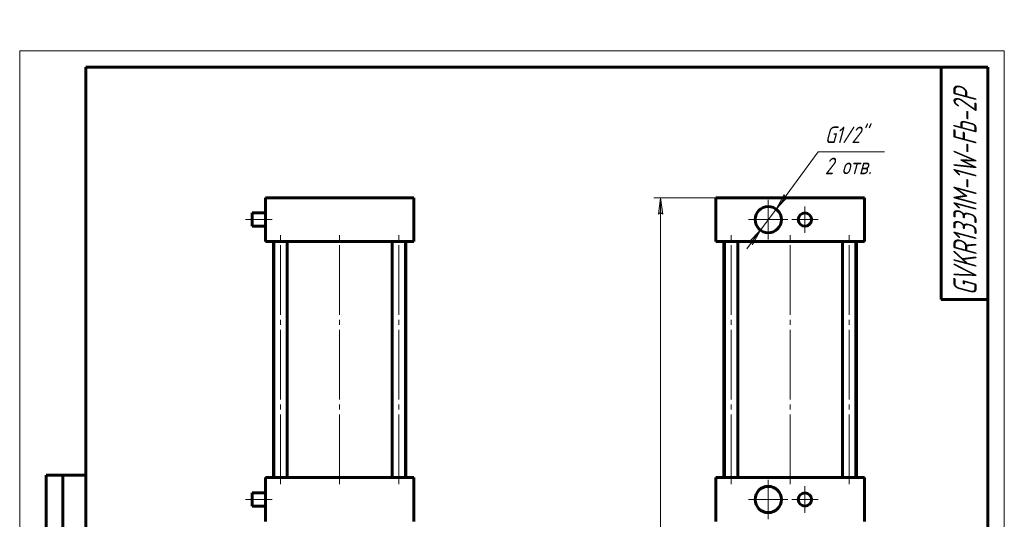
# Model space of a CAD drawing. Header units: millimetres. Extents: x 0 to 297, y 0 to 429.
# Tile 4 of 4: x 0 to 297, y 279 to 429. Entities that reach past the tile are written whole.
import ezdxf

# ---------------------------------------------------------------- set-up
doc = ezdxf.new("R2010")
doc.units = ezdxf.units.MM
for name, pattern in [('K5LT_AXLED', [25.541832, 21.041832, -1.5, 1.5, -1.5]), ('K5LT_BASIC', [0]), ('K5LT_THIN', [0])]:
    doc.linetypes.add(name, pattern=pattern)
doc.layers.add('Системный слой', color=7, linetype='Continuous')
doc.layers.add('Системный слой (1)', color=251, linetype='Continuous', true_color=0x6c6c6c)
doc.styles.add('KDIMTEXTSTYLE', font='txt', dxfattribs={"width": 0.96, "oblique": 15, "height": 5})
doc.styles.add('KTEXTSTYLE', font='txt', dxfattribs={"width": 0.96, "height": 5})
doc.dimstyles.new('KDIMSTYLE (0.40)', dxfattribs={"dimtxt": 5, "dimasz": 1, "dimexe": 2, "dimexo": 0, "dimgap": 1, "dimtad": 1, "dimlfac": 2.5, "dimtxsty": 'KDIMTEXTSTYLE', "dimsah": 1, "dimcen": 0, "dimdle": 1, "dimadec": 0, "dimazin": 0, "dimtfac": 0.667, "dimtmove": 0, "dimatfit": 3, "dimfxl": 1, "dimtvp": 1, "dimtolj": 1, "dimtzin": 0, "dimarcsym": 0})

# ---------------------------------------------------------------- blocks, each defined once
blk = doc.blocks.new('U0')
at = {"layer": 'Системный слой (1)', "color": 143, "linetype": 'K5LT_BASIC', "lineweight": 60, "true_color": 0x33acca}
for p, q in [((70.12, 369.05), (70.12, 371.05)), ((70.12, 367.05), (70.12, 369.05))]:
    blk.add_line(p, q, dxfattribs=at)
blk = doc.blocks.new('U1')
at = {"layer": 'Системный слой (1)', "color": 143, "linetype": 'K5LT_BASIC', "lineweight": 60, "true_color": 0x33acca}
for p, q in [((70.12, 284.65), (70.12, 286.65)), ((70.12, 282.65), (70.12, 284.65))]:
    blk.add_line(p, q, dxfattribs=at)
blk = doc.blocks.new('D6')
at = {"layer": 'Системный слой (1)'}
for points in [[(228.14, 372.24), (231.63, 375.88), (230.81, 375.86), (230.57, 376.66)], [(221.02, 361.44), (223.45, 365.86), (219.96, 362.22), (220.78, 362.23)]]:
    blk.add_hatch(color=7, dxfattribs=at).paths.add_polyline_path(points)
at = {"layer": 'Системный слой (1)', "color": 7, "linetype": 'K5LT_THIN', "lineweight": 18, "true_color": 0xffffff}
for p, q in [((228.14, 372.24), (240.86, 389.53)), ((228.14, 372.24), (232.29, 377.88)), ((230.57, 376.66), (228.14, 372.24)), ((228.14, 372.24), (231.63, 375.88)), ((230.81, 375.86), (230.57, 376.66)), ((231.63, 375.88), (230.81, 375.86)), ((223.45, 365.86), (228.14, 372.24)), ((223.45, 365.86), (219.3, 360.22)), ((223.45, 365.86), (219.96, 362.22)), ((221.02, 361.44), (223.45, 365.86)), ((219.96, 362.22), (220.78, 362.23)), ((220.78, 362.23), (221.02, 361.44))]:
    blk.add_line(p, q, dxfattribs=at)
blk.add_wipeout([(242.86, 381.15), (242.86, 397.91), (258.22, 397.91), (258.22, 381.15)]).dxf.layer = 'Системный слой (1)'
blk.add_line((240.86, 389.53), (260.86, 389.53), dxfattribs=at)
at = {"layer": 'Системный слой (1)', "color": 7, "char_height": 5, "attachment_point": 1, "style": 'KTEXTSTYLE'}
for s, insert in [('\\fArial|b0|c204|p34;\\H5.0;\\W1.000;\\Q15;\\fGOST Type AU|b0|i0|c204|p34;\\Q15;\\W0.960;G1/2"', (242.86, 397.12)), ('\\fArial|b0|c204|p34;\\H5.0;\\W1.000;\\Q15;\\fGOST Type AU|b0|i0|c204|p34;\\Q15;\\W0.960;2 отв.', (242.86, 387.74))]:
    blk.add_mtext(s, dxfattribs=dict(at, insert=insert))
blk = doc.blocks.new('KDIMARROW_01')
at = {"layer": 'Системный слой'}
blk.add_hatch(color=0, dxfattribs=at).paths.add_polyline_path([(-5, -0.66), (0, 0), (-5, 0.66), (-4.5, 0)])
at = {"layer": 'Системный слой', "color": 0, "linetype": 'K5LT_THIN', "lineweight": 18}
for p, q in [((-4.5, 0), (-5, 0.66)), ((-5, 0.66), (0, 0)), ((0, 0), (-5, -0.66)), ((-5, -0.66), (-4.5, 0))]:
    blk.add_line(p, q, dxfattribs=at)
at = {"layer": 'Системный слой (1)', "color": 0, "linetype": 'K5LT_THIN', "lineweight": 18}
blk.add_line((96.52, 134.45), (96.12, 134.45), dxfattribs=at)
blk = doc.blocks.new('U17')
at = {"layer": 'Системный слой (1)', "color": 30, "linetype": 'K5LT_AXLED', "lineweight": 18, "true_color": 0xff8000}
for q in [(225.79, 290.61), (219.83, 284.65), (231.75, 284.65), (225.79, 278.69)]:
    blk.add_line((225.79, 284.65), q, dxfattribs=at)
blk = doc.blocks.new('U18')
at = {"layer": 'Системный слой (1)', "color": 30, "linetype": 'K5LT_AXLED', "lineweight": 18, "true_color": 0xff8000}
for q in [(225.79, 375.01), (219.83, 369.05), (231.75, 369.05), (225.79, 363.09)]:
    blk.add_line((225.79, 369.05), q, dxfattribs=at)
blk = doc.blocks.new('U19')
at = {"layer": 'Системный слой (1)', "color": 30, "linetype": 'K5LT_AXLED', "lineweight": 18, "true_color": 0xff8000}
for q in [(236.86, 288.65), (232.86, 284.65), (240.86, 284.65), (236.86, 280.65)]:
    blk.add_line((236.86, 284.65), q, dxfattribs=at)
blk = doc.blocks.new('U20')
at = {"layer": 'Системный слой (1)', "color": 30, "linetype": 'K5LT_AXLED', "lineweight": 18, "true_color": 0xff8000}
for q in [(236.86, 373.05), (232.86, 369.05), (240.86, 369.05), (236.86, 365.05)]:
    blk.add_line((236.86, 369.05), q, dxfattribs=at)
blk = doc.blocks.new('D8')
at = {"layer": 'Системный слой (1)'}
for points in [[(193.98, 370.65), (193.32, 375.65), (192.66, 370.65), (193.32, 371.15)], [(193.32, 134.45), (193.98, 139.45), (193.32, 138.95), (192.66, 139.45)]]:
    blk.add_hatch(color=7, dxfattribs=at).paths.add_polyline_path(points)
at = {"layer": 'Системный слой (1)', "color": 7, "linetype": 'K5LT_THIN', "lineweight": 18, "true_color": 0xffffff}
for p, q in [((213.99, 375.65), (191.32, 375.65)), ((192.66, 370.65), (193.32, 375.65)), ((193.32, 375.65), (193.98, 370.65)), ((193.32, 371.15), (192.66, 370.65)), ((193.98, 370.65), (193.32, 371.15)), ((193.32, 134.45), (192.66, 139.45)), ((192.66, 139.45), (193.32, 138.95)), ((193.32, 138.95), (193.98, 139.45)), ((193.98, 139.45), (193.32, 134.45)), ((222.19, 134.45), (191.32, 134.45))]:
    blk.add_line(p, q, dxfattribs=at)
blk.add_wipeout([(192.32, 249.44), (184.94, 249.44), (184.94, 260.2), (192.32, 260.2)]).dxf.layer = 'Системный слой (1)'
blk.add_line((193.32, 375.65), (193.32, 134.45), dxfattribs=at)
at = {"layer": 'Системный слой (1)', "color": 7, "insert": (185.73, 249.44), "char_height": 5, "attachment_point": 1, "rotation": 90, "style": 'KTEXTSTYLE'}
blk.add_mtext('\\fArial|b0|c204|p34;\\H5.0;\\W1.000;\\Q15;\\fGOST Type AU|b0|i0|c204|p34;\\Q15;\\W0.960;603', dxfattribs=at)
blk = doc.blocks.new('U21')
at = {"color": 7, "linetype": 'K5LT_THIN', "lineweight": 18, "true_color": 0xffffff}
for p, q in [((0, 0), (0, 420)), ((0, 420), (297, 420)), ((297, 420), (297, 0))]:
    blk.add_line(p, q, dxfattribs=at)
at = {"color": 143, "linetype": 'K5LT_BASIC', "lineweight": 60, "true_color": 0x33acca}
for p, q in [((20, 5), (20, 415)), ((20, 415), (292, 415)), ((278, 345), (278, 415)), ((292, 415), (292, 5)), ((292, 345), (278, 345)), ((8, 172), (8, 292)), ((20, 292), (8, 292)), ((13, 172), (13, 292))]:
    blk.add_line(p, q, dxfattribs=at)
at = {"color": 7, "attachment_point": 1, "rotation": 90, "style": 'KTEXTSTYLE'}
for s, insert, char_height in [('\\fArial|b0|c204|p34;\\H5.0;\\W1.000;\\Q15;\\fGOST Type AU|b0|i0|c204|p34;\\Q15;\\W0.823;\\H7.00;GVKR1331M-1W-Fb-2P', (281.64, 346.19), 7), ('\\fArial|b0|c204|p34;\\H5.0;\\W1.000;\\Q15;\\fGOST Type AU|b0|i0|c204|p34;\\Q15;\\W0.960;\\H3.50;Перв. примен.', (8.82, 250.52), 3.5)]:
    blk.add_mtext(s, dxfattribs=dict(at, insert=insert, char_height=char_height))

msp = doc.modelspace()

# ---------------------------------------------------------------- linework, layer by layer
at = {"layer": 'Системный слой (1)', "color": 143, "linetype": 'K5LT_BASIC', "lineweight": 60, "true_color": 0x33acca}
for p, q in [((74.1154, 362.4471), (74.1154, 375.6471)), ((74.1154, 375.6471), (78.1154, 375.6471)), ((78.1154, 375.6471), (114.9154, 375.6471)), ((114.9154, 375.6471), (118.9154, 375.6471)), ((118.9154, 362.4471), (118.9154, 375.6471)), ((209.9947, 375.6471), (213.9947, 375.6471)), ((209.9947, 362.4471), (209.9947, 375.6471)), ((213.9947, 375.6471), (250.7947, 375.6471)), ((250.7947, 375.6471), (254.7947, 375.6471)), ((254.7947, 362.4471), (254.7947, 375.6471)), ((74.1154, 371.0471), (70.1154, 371.0471)), ((74.1154, 367.0471), (70.1154, 367.0471)), ((78.1154, 362.4471), (74.1154, 362.4471)), ((76.5154, 291.2471), (76.5154, 362.4471)), ((76.6963, 291.2471), (76.6963, 362.4471)), ((78.1154, 362.4471), (114.9154, 362.4471)), ((80.6963, 291.2471), (80.6963, 362.4471)), ((112.3345, 291.2471), (112.3345, 362.4471)), ((118.9154, 362.4471), (114.9154, 362.4471)), ((116.3345, 291.2471), (116.3345, 362.4471)), ((116.5154, 291.2471), (116.5154, 362.4471)), ((213.9947, 362.4471), (209.9947, 362.4471)), ((212.3947, 291.2471), (212.3947, 362.4471)), ((212.5756, 291.2471), (212.5756, 362.4471)), ((213.9947, 362.4471), (250.7947, 362.4471)), ((216.5756, 291.2471), (216.5756, 362.4471)), ((248.2138, 291.2471), (248.2138, 362.4471)), ((254.7947, 362.4471), (250.7947, 362.4471)), ((252.2138, 291.2471), (252.2138, 362.4471)), ((252.3947, 291.2471), (252.3947, 362.4471)), ((74.1154, 278.0471), (74.1154, 291.2471)), ((74.1154, 291.2471), (78.1154, 291.2471)), ((78.1154, 291.2471), (114.9154, 291.2471)), ((114.9154, 291.2471), (118.9154, 291.2471)), ((118.9154, 278.0471), (118.9154, 291.2471)), ((209.9947, 278.0471), (209.9947, 291.2471)), ((209.9947, 291.2471), (213.9947, 291.2471)), ((213.9947, 291.2471), (250.7947, 291.2471)), ((250.7947, 291.2471), (254.7947, 291.2471)), ((254.7947, 278.0471), (254.7947, 291.2471)), ((74.1154, 286.6471), (70.1154, 286.6471)), ((74.1154, 282.6471), (70.1154, 282.6471))]:
    msp.add_line(p, q, dxfattribs=at)
at = {"layer": 'Системный слой (1)', "color": 30, "linetype": 'K5LT_AXLED', "lineweight": 18, "true_color": 0xff8000}
for p, q in [((76.1154, 369.0471), (68.1154, 369.0471)), ((78.6963, 289.2471), (78.6963, 364.4471)), ((96.5154, 289.2471), (96.5154, 364.4471)), ((114.3345, 289.2471), (114.3345, 364.4471)), ((214.5756, 289.2471), (214.5756, 364.4471)), ((232.3947, 289.2471), (232.3947, 364.4471)), ((76.1154, 284.6471), (68.1154, 284.6471))]:
    msp.add_line(p, q, dxfattribs=at)
at = {"layer": 'Системный слой (1)', "color": 143, "linetype": 'K5LT_BASIC', "lineweight": 60, "true_color": 0x33acca}
for centre, radius in [((225.7947, 369.0471), 3.96), ((236.8576, 369.0471), 2), ((225.7947, 284.6471), 3.96), ((236.8576, 284.6471), 2)]:
    msp.add_circle(centre, radius, dxfattribs=at)

# ---------------------------------------------------------------- block references
at = {"layer": 'Системный слой (1)'}
for name in ['U0', 'U17', 'U19', 'U1']:
    msp.add_blockref(name, (0, 0), dxfattribs=at)

# ---------------------------------------------------------------- next in the draw order: dimensions: what is measured, and where the dimension line sits
at = {"layer": 'Системный слой (1)', "color": 7}
dim = msp.add_diameter_dim_2p(p1=(219.9299, 361.0713), p2=(231.6595, 377.023), text='\\fGOST Type AU|b0|c204|p34;\\H5.0;\\W0.960;\\Q15;\\fGOST Type AU|b0|c204|p34;\\H5.0;\\W0.960;\\Q15;\\fGOST Type AU|b0|i0|c204|p34;\\Q15;G1/2"\\X\\fGOST Type AU|b0|c204|p34;\\H5.0;\\W0.960;\\Q15;\\fGOST Type AU|b0|i0|c204|p34;\\Q15;2 отв.', dimstyle='KDIMSTYLE (0.40)', override={"dimtih": 1, "dimtoh": 1, "dimblk1": 'KDIMARROW_01', "dimblk2": 'KDIMARROW_01', "dimclrt": 7, "dimtmove": 1, "dimatfit": 2, "dimtolj": 1}, dxfattribs=at)
dim.commit()
dim.dimension.update_dxf_attribs({"geometry": 'D6', "text_midpoint": (242.8576, 389.5317)})

# ---------------------------------------------------------------- next in the draw order: linework, layer by layer
at = {"layer": 'Системный слой (1)', "color": 30, "linetype": 'K5LT_AXLED', "lineweight": 18, "true_color": 0xff8000}
msp.add_line((250.2138, 289.2471), (250.2138, 364.4471), dxfattribs=at)

# ---------------------------------------------------------------- next in the draw order: block references
at = {"layer": 'Системный слой (1)'}
for name in ['U18', 'U20']:
    msp.add_blockref(name, (0, 0), dxfattribs=at)

# ---------------------------------------------------------------- next in the draw order: dimensions: what is measured, and where the dimension line sits
at = {"layer": 'Системный слой (1)', "color": 7}
dim = msp.add_linear_dim(base=(193.3186, 375.6471), p1=(222.1947, 134.4471), p2=(213.9947, 375.6471), angle=90, dimstyle='KDIMSTYLE (0.40)', override={"dimexo": 0, "dimpost": '\\fGOST Type AU|b0|c204|p34;\\H5.0;\\W0.960;\\Q15;<>', "dimblk1": 'KDIMARROW_01', "dimblk2": 'KDIMARROW_01', "dimse1": 0, "dimse2": 0, "dimclrt": 7, "dimtol": 1, "dimtp": 0, "dimtm": 0, "dimtdec": 5, "dimtolj": 1}, dxfattribs=at)
dim.commit()
dim.dimension.update_dxf_attribs({"geometry": 'D8', "text_midpoint": (193.3186, 255.0471), "dimtype": 160})

# ---------------------------------------------------------------- next in the draw order: block references
msp.add_blockref('U21', (0, 0))

doc.saveas('drawing.dxf')
